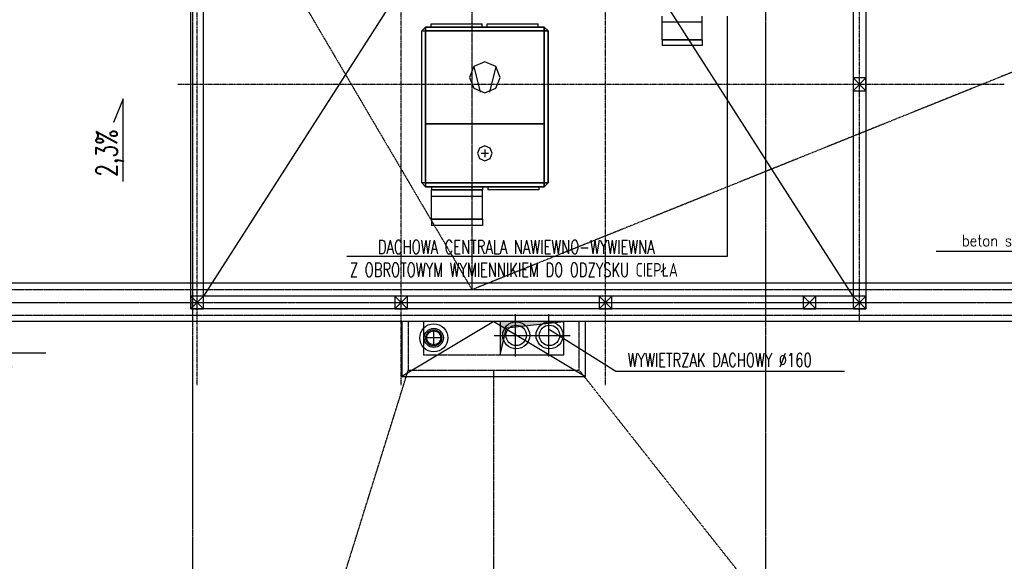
# Model space of a CAD drawing. Extents: x -7228 to 74941, y -112898 to 85621.
# Tile 22 of 256: x 52153 to 52925, y -99514 to -99090. Entities that reach past the tile are written whole.
import ezdxf
from ezdxf.enums import TextEntityAlignment as Align

# ---------------------------------------------------------------- set-up
doc = ezdxf.new("R2010")
doc.units = 0
for name, pattern in [('CENTER', [2, 1.25, -0.25, 0.25, -0.25]), ('DASHDOT', [1, 0.5, -0.25, 0, -0.25]), ('DASHED', [0.75, 0.5, -0.25])]:
    doc.linetypes.add(name, pattern=pattern)
doc.layers.get('0').update_dxf_attribs({"color": 101, "linetype": 'CONTINUOUS'})
for name, color, linetype in [('Ins-kan', 54, 'CONTINUOUS'), ('Ins-went', 141, 'CONTINUOUS'), ('Opis-spadki', 61, 'CONTINUOUS'), ('Os-osie', 14, 'CENTER'), ('Os-osie glowne', 1, 'CENTER'), ('Sc-metal', 141, 'CONTINUOUS'), ('Sch-opis', 51, 'CONTINUOUS'), ('W-idok', 8, 'CONTINUOUS'), ('W-izol-w', 144, 'CONTINUOUS'), ('W-otwor-strop', 1, 'CONTINUOUS'), ('W-widok-spadki', 61, 'CONTINUOUS')]:
    doc.layers.add(name, color=color, linetype=linetype)
doc.styles.add('ROMANS', font='romans', dxfattribs={"width": 0.85})
doc.styles.add('tab-bud$0$ROMANS', font='romans', dxfattribs={"width": 0.7})
doc.dimstyles.new('CHMIELNA', dxfattribs={"dimscale": 3.5, "dimtxt": 4, "dimasz": 1.5, "dimexe": 3, "dimexo": 0, "dimgap": 1, "dimtad": 1, "dimdec": 1, "dimrnd": 0.5, "dimzin": 12, "dimdsep": 46, "dimtxsty": 'ROMANS', "dimblk": 'DIMTICK', "dimcen": 0.09, "dimse1": 1, "dimse2": 1, "dimclrd": 143, "dimclrt": 53, "dimadec": 0, "dimazin": 0, "dimtfac": 1, "dimtdec": 1, "dimtix": 1, "dimtmove": 2, "dimatfit": 2, "dimldrblk": 'ARCHTICK', "dimfxl": 0, "dimtolj": 1, "dimtzin": 0, "dimarcsym": 0})

# ---------------------------------------------------------------- blocks, each defined once
blk = doc.blocks.new('DIMTICK')
for p, q in [((0, 1), (0, -1)), ((-1, 0), (1, 0))]:
    blk.add_line(p, q)
at = {"const_width": 0.141}
blk.add_lwpolyline([(0.707, 0.707), (-0.707, -0.707)], dxfattribs=at)
blk = doc.blocks.new('SPADKI')
at = {"ltscale": 25}
blk.add_lwpolyline([(0, 0), (0, -70), (-8, -50), (-8, -50)], dxfattribs=at)
at = {"ltscale": 25, "style": 'ROMANS', "width": 0.7}
blk.add_attdef('SP%', text='', height=18, rotation=90, dxfattribs=at).set_placement((-4.9, -24.05), align=Align.CENTER)

msp = doc.modelspace()

# ---------------------------------------------------------------- hatches: boundary and pattern name
at = {"layer": 'W-otwor-strop', "linetype": 'DASHDOT', "ltscale": 0.5}
msp.add_hatch(color=256, dxfattribs=at).paths.add_polyline_path([(52529.547, -99352.302), (52529.547, -99326.302), (52579.547, -99326.302), (52534.547, -99331.302)])

# ---------------------------------------------------------------- linework, layer by layer
at = {"layer": 'Ins-kan'}
for p, q in [((52483.85, -99339.043), (52471.25, -99339.043)), ((52477.55, -99345.343), (52477.55, -99332.743))]:
    msp.add_line(p, q, dxfattribs=at)
for radius in [11, 6.3, 5.5]:
    msp.add_circle((52477.55, -99339.043), radius, dxfattribs=at)
at = {"layer": 'Ins-went'}
for p, q in [((52656.427, -99091.452), (52656.427, -99086.952)), ((52656.477, -99105.452), (52656.477, -99091.452)), ((52687.877, -99105.452), (52687.877, -99091.452)), ((52687.927, -99091.452), (52687.927, -99086.952)), ((52468.092, -99098.602), (52471.092, -99095.602)), ((52468.092, -99217.602), (52468.092, -99098.602)), ((52471.092, -99095.602), (52564.092, -99095.602)), ((52475.392, -99095.602), (52475.392, -99093.102)), ((52515.392, -99095.602), (52515.392, -99093.102)), ((52519.492, -99095.602), (52519.492, -99093.102)), ((52559.492, -99095.602), (52559.492, -99093.102)), ((52564.092, -99095.602), (52567.092, -99098.602)), ((52567.092, -99098.602), (52567.092, -99217.602)), ((52656.427, -99105.452), (52656.427, -99109.952)), ((52687.927, -99105.452), (52687.927, -99109.952)), ((52509.024, -99126.384), (52513.848, -99146.476)), ((52526.16, -99126.384), (52521.336, -99146.476)), ((52517.592, -99191.558), (52517.592, -99197.346)), ((52514.698, -99194.452), (52520.486, -99194.452)), ((52471.092, -99220.602), (52468.092, -99217.602)), ((52564.092, -99220.602), (52471.092, -99220.602)), ((52475.692, -99220.602), (52475.692, -99223.102)), ((52475.692, -99228.102), (52475.692, -99223.102)), ((52515.692, -99220.602), (52515.692, -99223.102)), ((52515.692, -99228.102), (52515.692, -99223.102)), ((52519.792, -99220.602), (52519.792, -99223.102)), ((52559.792, -99220.602), (52559.792, -99223.102)), ((52567.092, -99217.602), (52564.092, -99220.602)), ((52475.692, -99246.102), (52475.692, -99228.102)), ((52515.692, -99246.102), (52515.692, -99228.102)), ((52475.692, -99246.102), (52475.692, -99251.102)), ((52515.692, -99246.102), (52515.692, -99251.102))]:
    msp.add_line(p, q, dxfattribs=at)
at = {"layer": 'Ins-went', "linetype": 'Continuous', "ltscale": 0.5}
for p, q in [((52541.625, -99353.698), (52541.625, -99320.442)), ((52567.745, -99353.698), (52567.745, -99320.442)), ((52524.997, -99337.07), (52558.253, -99337.07)), ((52551.117, -99337.07), (52584.373, -99337.07))]:
    msp.add_line(p, q, dxfattribs=at)
at = {"layer": 'Ins-went'}
for points in [[(52656.427, -99091.452, 0), (52659.435, -99091.452, 0), (52667.31, -99091.452, 0), (52677.044, -99091.452, 0), (52684.919, -99091.452, 0), (52687.927, -99091.452, 0)], [(52656.477, -99091.452, 0), (52659.475, -99091.452, 0), (52667.325, -99091.452, 0), (52677.028, -99091.452, 0), (52684.878, -99091.452, 0), (52687.877, -99091.452, 0)], [(52475.392, -99093.102, 0), (52479.212, -99093.102, 0), (52489.212, -99093.102, 0), (52501.572, -99093.102, 0), (52511.572, -99093.102, 0), (52515.392, -99093.102, 0)], [(52519.492, -99093.102, 0), (52523.312, -99093.102, 0), (52533.312, -99093.102, 0), (52545.672, -99093.102, 0), (52555.672, -99093.102, 0), (52559.492, -99093.102, 0)], [(52687.927, -99105.452, 0), (52684.919, -99105.452, 0), (52677.044, -99105.452, 0), (52667.31, -99105.452, 0), (52659.435, -99105.452, 0), (52656.427, -99105.452, 0)], [(52656.477, -99105.452, 0), (52659.475, -99105.452, 0), (52667.325, -99105.452, 0), (52677.028, -99105.452, 0), (52684.878, -99105.452, 0), (52687.877, -99105.452, 0)], [(52687.927, -99109.952, 0), (52684.919, -99109.952, 0), (52677.044, -99109.952, 0), (52667.31, -99109.952, 0), (52659.435, -99109.952, 0), (52656.427, -99109.952, 0)], [(52475.692, -99223.102, 0), (52479.512, -99223.102, 0), (52489.512, -99223.102, 0), (52501.872, -99223.102, 0), (52511.872, -99223.102, 0), (52515.692, -99223.102, 0)], [(52515.692, -99223.102, 0), (52511.872, -99223.102, 0), (52501.872, -99223.102, 0), (52489.512, -99223.102, 0), (52479.512, -99223.102, 0), (52475.692, -99223.102, 0)], [(52559.792, -99223.102, 0), (52555.972, -99223.102, 0), (52545.972, -99223.102, 0), (52533.612, -99223.102, 0), (52523.612, -99223.102, 0), (52519.792, -99223.102, 0)], [(52475.692, -99228.102, 0), (52479.512, -99228.102, 0), (52489.512, -99228.102, 0), (52501.872, -99228.102, 0), (52511.872, -99228.102, 0), (52515.692, -99228.102, 0)], [(52475.692, -99228.102, 0), (52479.512, -99228.102, 0), (52489.512, -99228.102, 0), (52501.872, -99228.102, 0), (52511.872, -99228.102, 0), (52515.692, -99228.102, 0)], [(52475.692, -99246.102, 0), (52479.512, -99246.102, 0), (52489.512, -99246.102, 0), (52501.872, -99246.102, 0), (52511.872, -99246.102, 0), (52515.692, -99246.102, 0)], [(52515.692, -99246.102, 0), (52511.872, -99246.102, 0), (52501.872, -99246.102, 0), (52489.512, -99246.102, 0), (52479.512, -99246.102, 0), (52475.692, -99246.102, 0)], [(52515.692, -99251.102, 0), (52511.872, -99251.102, 0), (52501.872, -99251.102, 0), (52489.512, -99251.102, 0), (52479.512, -99251.102, 0), (52475.692, -99251.102, 0)]]:
    msp.add_polyline3d(points, dxfattribs=at)
for points in [[(52468.092, -99098.602, 0), (52471.092, -99098.602, 0), (52471.092, -99095.602, 0)], [(52468.092, -99098.602, 0), (52471.092, -99098.602, 0), (52471.092, -99217.602, 0), (52468.092, -99217.602, 0)], [(52564.092, -99095.602, 0), (52471.092, -99095.602, 0), (52471.092, -99098.602, 0), (52564.092, -99098.602, 0)], [(52564.092, -99098.602, 0), (52471.092, -99098.602, 0), (52471.092, -99217.602, 0), (52564.092, -99217.602, 0)], [(52471.092, -99098.602, 0), (52564.092, -99098.602, 0), (52564.092, -99171.302, 0), (52471.092, -99171.302, 0)], [(52564.092, -99095.602, 0), (52564.092, -99098.602, 0), (52567.092, -99098.602, 0)], [(52567.092, -99098.602, 0), (52564.092, -99098.602, 0), (52564.092, -99217.602, 0), (52567.092, -99217.602, 0)], [(52517.592, -99147.069, 0), (52526.16, -99143.52, 0), (52529.709, -99134.952, 0), (52526.16, -99126.384, 0), (52517.592, -99122.835, 0), (52509.024, -99126.384, 0), (52505.475, -99134.952, 0), (52509.024, -99143.52, 0)], [(52471.092, -99171.302, 0), (52564.092, -99171.302, 0), (52564.092, -99217.602, 0), (52471.092, -99217.602, 0)], [(52517.592, -99200.239, 0), (52521.684, -99198.544, 0), (52523.379, -99194.452, 0), (52521.684, -99190.36, 0), (52517.592, -99188.664, 0), (52513.5, -99190.36, 0), (52511.804, -99194.452, 0), (52513.5, -99198.544, 0)], [(52471.092, -99220.602, 0), (52471.092, -99217.602, 0), (52468.092, -99217.602, 0)], [(52564.092, -99220.602, 0), (52564.092, -99217.602, 0), (52471.092, -99217.602, 0), (52471.092, -99220.602, 0)], [(52567.092, -99217.602, 0), (52564.092, -99217.602, 0), (52564.092, -99220.602, 0)]]:
    msp.add_polyline3d(points, close=True, dxfattribs=at)
at = {"layer": 'Ins-went', "linetype": 'Continuous', "ltscale": 0.5}
for centre, radius in [((52542.144, -99337.07), 10.56), ((52542.144, -99337.07), 8), ((52568.264, -99337.07), 10.56), ((52568.264, -99337.07), 8)]:
    msp.add_circle(centre, radius, dxfattribs=at)
at = {"layer": 'Os-osie', "ltscale": 0.5}
for points in [[(52811.292, -99326.302), (52811.292, -98441.427)], [(52292.049, -99376.177), (52292.049, -98491.302)], [(52452.049, -99376.177), (52452.049, -98491.302)], [(52612.049, -99376.177), (52612.049, -98491.302)], [(52924.702, -99140.427), (52277.049, -99140.427)]]:
    msp.add_lwpolyline(points, dxfattribs=at)
at = {"layer": 'Os-osie glowne'}
for points in [[(52288.547, -96629.302), (52288.547, -102606.302)], [(52737.547, -96629.302), (52737.547, -102606.302)], [(50525.547, -99311.302), (62792.547, -99311.302)]]:
    msp.add_lwpolyline(points, dxfattribs=at)
at = {"layer": 'Sc-metal'}
for p, q in [((52287.049, -99316.302), (52287.049, -98501.302)), ((52816.292, -98501.302), (52816.292, -99316.302)), ((52297.049, -99306.302), (52297.049, -98511.302)), ((52806.292, -98511.302), (52806.292, -99306.302)), ((52806.292, -99306.302), (52297.049, -99306.302)), ((52816.292, -99316.302), (52287.049, -99316.302))]:
    msp.add_line(p, q, dxfattribs=at)
for points in [[(52806.292, -98511.302), (52297.049, -99306.302)], [(52806.292, -99306.302), (52297.049, -98511.302)], [(52816.292, -99135.427), (52806.292, -99145.427)], [(52816.292, -99145.427), (52806.292, -99135.427)], [(52297.049, -99306.302), (52287.049, -99316.302)], [(52297.049, -99316.302), (52287.049, -99306.302)], [(52457.049, -99306.302), (52447.049, -99316.302)], [(52457.049, -99316.302), (52447.049, -99306.302)], [(52617.049, -99306.302), (52607.049, -99316.302)], [(52617.049, -99316.302), (52607.049, -99306.302)], [(52777.049, -99306.302), (52767.049, -99316.302)], [(52777.049, -99316.302), (52767.049, -99306.302)], [(52816.292, -99306.302), (52806.292, -99316.302)], [(52816.292, -99316.302), (52806.292, -99306.302)]]:
    msp.add_lwpolyline(points, dxfattribs=at)
for points in [[(52816.292, -99135.427), (52806.292, -99135.427), (52806.292, -99145.427), (52816.292, -99145.427)], [(52297.049, -99306.302), (52287.049, -99306.302), (52287.049, -99316.302), (52297.049, -99316.302)], [(52457.049, -99306.302), (52447.049, -99306.302), (52447.049, -99316.302), (52457.049, -99316.302)], [(52617.049, -99306.302), (52607.049, -99306.302), (52607.049, -99316.302), (52617.049, -99316.302)], [(52777.049, -99306.302), (52767.049, -99306.302), (52767.049, -99316.302), (52777.049, -99316.302)], [(52816.292, -99306.302), (52806.292, -99306.302), (52806.292, -99316.302), (52816.292, -99316.302)]]:
    msp.add_lwpolyline(points, close=True, dxfattribs=at)
at = {"layer": 'Sch-opis'}
for p, q in [((52568.264, -99332.57), (52620.116, -99365.057)), ((52620.116, -99365.057), (52799.381, -99365.057))]:
    msp.add_line(p, q, dxfattribs=at)
msp.add_lwpolyline([(52409.383, -99274.994), (52707.842, -99274.994), (52707.842, -99086.952)], dxfattribs=at)
at = {"layer": 'W-idok', "linetype": 'DASHED', "ltscale": 0.5}
msp.add_lwpolyline([(51442.547, -99321.302), (53402.547, -99321.302), (53402.547, -99301.302), (51442.547, -99301.302)], close=True, dxfattribs=at)
at = {"layer": 'W-idok'}
msp.add_lwpolyline([(52524.598, -99321.302), (52524.598, -99321.302)], dxfattribs=at)
at = {"layer": 'W-idok', "linetype": 'DASHED', "ltscale": 0.5}
for points in [[(52457.547, -99326.302), (52457.547, -99364.302), (52591.547, -99364.302), (52591.547, -99326.302)], [(52469.547, -99326.302), (52469.547, -99352.302), (52579.547, -99352.302), (52579.547, -99326.302)]]:
    msp.add_lwpolyline(points, dxfattribs=at)
at = {"layer": 'W-izol-w', "linetype": 'Continuous'}
for points in [[(53397.547, -99296.302), (51447.547, -99296.302)], [(53397.547, -99326.302), (51447.547, -99326.302)], [(52524.547, -99326.302), (52452.547, -99369.302)], [(52452.547, -99326.302), (52452.547, -99369.302), (52596.547, -99369.302), (52596.547, -99326.302)], [(52524.547, -99326.302), (52596.547, -99369.302)]]:
    msp.add_lwpolyline(points, dxfattribs=at)
at = {"layer": 'W-otwor-strop', "ltscale": 0.5}
msp.add_lwpolyline([(52529.547, -99352.302), (52534.547, -99331.302), (52579.547, -99326.302)], dxfattribs=at)
msp.add_lwpolyline([(52529.547, -99326.302), (52529.547, -99352.302), (52579.547, -99352.302), (52579.547, -99326.302)], close=True, dxfattribs=at)
msp.add_circle((52477.55, -99339.043), 7.5, dxfattribs=at)
at = {"layer": 'W-widok-spadki', "linetype": 'DASHED', "ltscale": 0.5}
for points in [[(52507.547, -99301.302), (52507.547, -97933.802)], [(52261.761, -98883.552), (52507.547, -99301.302)], [(53337.547, -98967.302), (52507.547, -99301.302)], [(52359.71, -99677.861), (52457.547, -99364.302)], [(52525.547, -100685.302), (52524.598, -99364.395)], [(53307.547, -100270.302), (52591.547, -99364.302)]]:
    msp.add_lwpolyline(points, dxfattribs=at)

# ---------------------------------------------------------------- block references
at = {"layer": 'Opis-spadki'}
ref = msp.add_blockref('SPADKI', (52234.046, -99216.597), dxfattribs=dict(at, xscale=-0.9245656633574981, yscale=0.924565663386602, zscale=0.9245656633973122, rotation=180))
ref.add_attrib('SP%', '2,3%', dxfattribs={"layer": '0', "ltscale": 25, "height": 16.6422, "rotation": 90, "style": 'ROMANS', "width": 0.7}).set_placement((52229.518, -99194.363), align=Align.CENTER)

# ---------------------------------------------------------------- texts
at = {"layer": 'Sch-opis', "style": 'tab-bud$0$ROMANS', "width": 0.7}
for s, p in [('DACHOWA CENTRALA NAWIEWNO-WYWIEWNA', (52433.765, -99273.152)), ('Z OBROTOWYM WYMIENNIKIEM DO ODZYSKU CIEPŁA', (52411.812, -99291.147)), ('WYWIETRZAK DACHOWY %%c160', (52629.508, -99361.821))]:
    msp.add_text(s, height=10.75717, rotation=0, dxfattribs=at).set_placement(p)
at = {"layer": 'Sch-opis', "char_height": 9, "width": 203.76147, "style": 'ROMANS'}
for s, insert, attachment_point in [('beton spadkowy h=12,74cm', (53038.901, -99258.331), 3), ('DRABINKA WYŁAZOWA\\PNA DACH NAD KONDYGNACJĄ 2\\PWG. DETALU D506', (51988.364, -99337.645), 1)]:
    msp.add_mtext(s, dxfattribs=dict(at, insert=insert, attachment_point=attachment_point))

# ---------------------------------------------------------------- leaders
at = {"layer": 'Sch-opis'}
for points in [[(53052.128, -99301.302), (53040.909, -99271.399), (52871.317, -99271.399)], [(51944.861, -99286.302), (51986.357, -99350.712), (52173.549, -99350.712)]]:
    msp.add_leader(points, dimstyle='CHMIELNA', override={"dimasz": 4, "dimgap": 1, "dimtad": 0}, dxfattribs=at)

doc.saveas('drawing.dxf')
